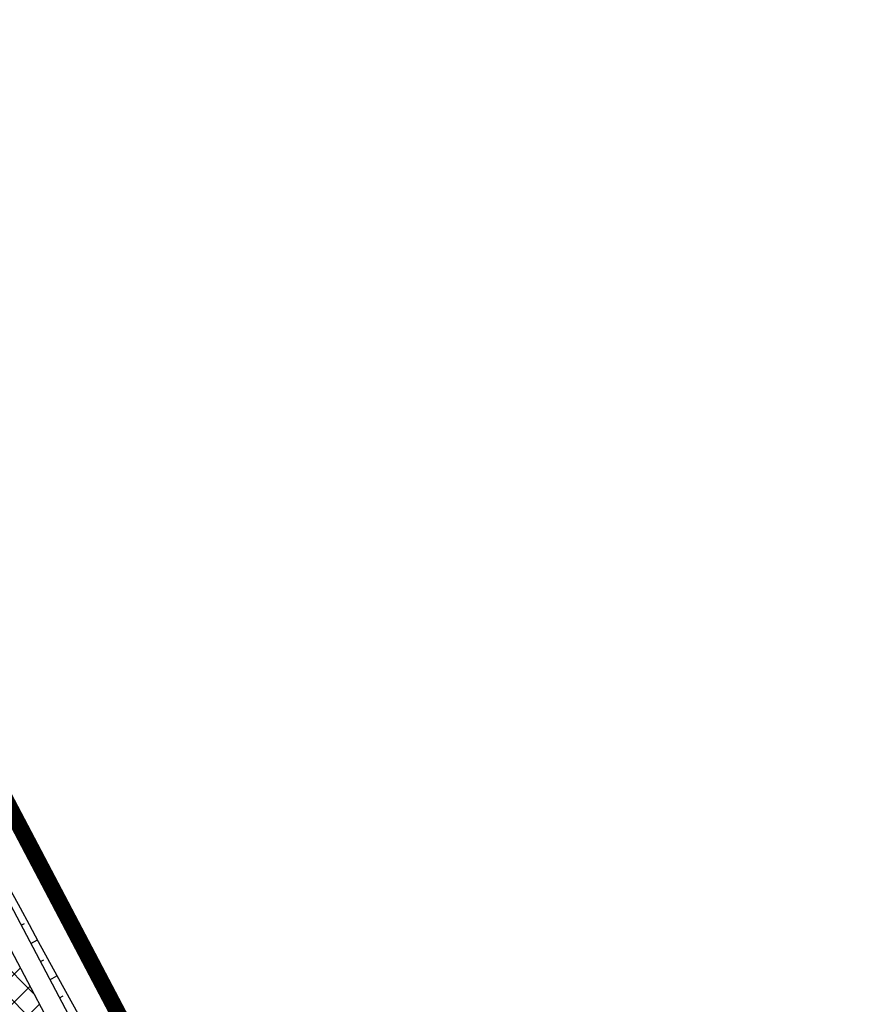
# Model space of a CAD drawing. Header units: metres. Extents: x 7529682 to 7533751, y 5721195 to 5727842.
# Tile 178 of 179: x 7529757 to 7529777, y 5727722 to 5727746. Entities that reach past the tile are written whole.
import ezdxf

# ---------------------------------------------------------------- set-up
doc = ezdxf.new("R2010")
doc.units = ezdxf.units.M
doc.linetypes.add('817-dzialki-09-05-04$0$HIDDEN', pattern=[0.375, 0.25, -0.125])
for name, color, linetype, lineweight, true_color in [('D-ewidencja-numery', 7, 'Continuous', 50, 0x40ff00), ('D-hatch-ciag-pieszo-rowerowy', 7, 'Continuous', 13, 0xff9f80), ('D-LR-etap-III', 7, '817-dzialki-09-05-04$0$HIDDEN', 50, 0x00008f)]:
    doc.layers.add(name, color=color, linetype=linetype, lineweight=lineweight, true_color=true_color)
doc.layers.add('D-obrzeża', color=2, linetype='Continuous', lineweight=30)
for name, color, linetype in [('D-pobocza', 60, 'Continuous'), ('D-skarpa', 2, 'Continuous'), ('D-skarpa-kreskowanie', 2, 'Continuous')]:
    doc.layers.add(name, color=color, linetype=linetype)

msp = doc.modelspace()

# ---------------------------------------------------------------- hatches: boundary and pattern name
at = {"layer": 'D-hatch-ciag-pieszo-rowerowy'}
h = msp.add_hatch(dxfattribs=at)
h.set_pattern_fill('ANSI37', color=256, scale=0.15, style=0)
h.set_pattern_definition([(45, (0, 0), (-0.3367596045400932, 0.3367596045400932), []), (135, (0, 0), (-0.3367596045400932, -0.3367596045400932), [])])
edge = h.paths.add_edge_path()
edge.add_line((7529794.958380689, 5727650.502753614), (7529776.018862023, 5727686.408104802))
edge.add_line((7529776.018862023, 5727686.408104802), (7529748.844146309, 5727737.804834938))
edge.add_line((7529748.844146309, 5727737.804834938), (7529744.118206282, 5727746.74085977))
edge.add_arc((7529726.438443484, 5727737.390673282), 19.99999999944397, 27.87274248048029, 44.29653356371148)
edge.add_line((7529740.753143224, 5727751.358112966), (7529739.549339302, 5727752.591845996))
edge.add_arc((7529753.864039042, 5727766.559285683), 20.00000000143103, 207.9018329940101, 224.2965335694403, ccw=False)
edge.add_line((7529736.189025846, 5727757.200123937), (7529717.234917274, 5727792.995436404))
edge.add_line((7529717.234917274, 5727792.995436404), (7529715.008102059, 5727791.858474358))
edge.add_line((7529715.008102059, 5727791.858474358), (7529734.148178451, 5727755.711956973))
edge.add_arc((7529751.823191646, 5727765.071118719), 20.00000000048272, 207.9018329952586, 224.2965335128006)
edge.add_line((7529737.508491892, 5727751.103679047), (7529738.711843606, 5727749.870409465))
edge.add_arc((7529724.397143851, 5727735.902969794), 20.00000000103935, 27.872755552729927, 44.29653350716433, ccw=False)
edge.add_line((7529742.076904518, 5727745.253160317), (7529746.632590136, 5727736.639065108))
edge.add_line((7529746.632590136, 5727736.639065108), (7529773.807632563, 5727685.241715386))
edge.add_line((7529773.807632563, 5727685.241715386), (7529792.751453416, 5727649.32820815))
edge.add_line((7529792.751453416, 5727649.32820815), (7529811.280610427, 5727614.820112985))
edge.add_line((7529811.280610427, 5727614.820112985), (7529836.65722672, 5727568.297035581))
edge.add_line((7529836.65722672, 5727568.297035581), (7529856.555421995, 5727531.254685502))
edge.add_line((7529856.555421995, 5727531.254685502), (7529859.535583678, 5727525.636840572))
edge.add_line((7529859.535583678, 5727525.636840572), (7529862.564623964, 5727525.261605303))
edge.add_line((7529862.564623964, 5727525.261605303), (7529858.760863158, 5727532.432000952))
edge.add_line((7529858.760863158, 5727532.432000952), (7529838.855794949, 5727569.487145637))
edge.add_line((7529838.855794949, 5727569.487145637), (7529813.479282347, 5727616.010032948))
edge.add_line((7529813.479282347, 5727616.010032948), (7529794.958380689, 5727650.502753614))

# ---------------------------------------------------------------- linework, layer by layer
at = {"layer": 'D-ewidencja-numery', "color": 12, "ltscale": 15, "true_color": 0xc70000}
msp.add_lwpolyline([(7529715.57331649, 5727792.967750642), (7529717.67971874, 5727794.024357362), (7529736.274870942, 5727758.647400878), (7529744.511003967, 5727750.406106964), (7529750.282568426, 5727738.549848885), (7529777.108510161, 5727687.569424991), (7529796.51537536, 5727651.329932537), (7529814.937945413, 5727616.793170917), (7529839.006722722, 5727572.303976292), (7529860.617626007, 5727532.509108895), (7529882.348967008, 5727491.504261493), (7529904.865139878, 5727449.096370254), (7529920.747384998, 5727418.884773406), (7529946.676504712, 5727368.547487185), (7529972.024701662, 5727320.573310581), (7529987.740014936, 5727290.153392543), (7529996.497385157, 5727273.661630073), (7530017.541471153, 5727234.202689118)], dxfattribs=at)
at = {"layer": 'D-LR-etap-III', "ltscale": 10, "flags": 128}
msp.add_lwpolyline([(7531750.474471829, 5723895.103125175, 0.4, 0.4, 0), (7531750.505, 5723895.13, 0.4, 0.4, 0), (7531682.71, 5724022.92, 0.4, 0.4, 0), (7531619.177023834, 5724147.203692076, 0.4, 0.4, 0), (7531592.308960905, 5724198.48863389, 0.4, 0.4, 0), (7531553.263875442, 5724272.918564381, 0.4, 0.4, 0), (7531504.019999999, 5724366.79, 0.4, 0.4, 0), (7531482.09, 5724407.62, 0.4, 0.4, 0), (7531412.350402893, 5724541.182759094, 0.4, 0.4, 0), (7531388.463669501, 5724586.929768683, 0.4, 0.4, 0), (7531345.12, 5724669.94, 0.4, 0.4, 0), (7531127.66, 5725081.67, 0.4, 0.4, 0), (7531059.253139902, 5725211.040795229, 0.4, 0.4, 0), (7531008.007244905, 5725307.953830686, 0.4, 0.4, 0), (7530964.181635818, 5725390.835555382, 0.4, 0.4, 0), (7530914.557354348, 5725484.683561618, 0.4, 0.4, 0), (7530865.243241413, 5725577.493975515, 0.4, 0.4, 0), (7530840.085257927, 5725624.058651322, 0.4, 0.4, 0), (7530802.559525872, 5725694.924584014, 0.4, 0.4, 0), (7530755.54, 5725787.51, 0.4, 0.4, 0), (7530708.717810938, 5725876.303221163, 0.4, 0.4, 0), (7530695.12, 5725902.09, 0.4, 0.4, 0), (7530642.91397006, 5726001.07839487, 0.4, 0.4, 0), (7530634.934723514, 5726016.146615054, 0.4, 0.4, 0), (7530610.820000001, 5726061.929999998, 0.4, 0.4, 0), (7530610.820000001, 5726061.929999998, 0.4, 0.4, 0), (7530607.21, 5726063.51, 0.4, 0.4, 0), (7530597.42, 5726080.68, 0.4, 0.4, 0), (7530591.16, 5726088.44, 0.4, 0.4, 0), (7530581.28, 5726107.21, 0.4, 0.4, 0), (7530571.29, 5726130.56, 0.4, 0.4, 0), (7530549.554994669, 5726171.527317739, 0.4, 0.4, 0), (7530531.014309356, 5726206.473807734, 0.4, 0.4, 0), (7530516.461208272, 5726236.016618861, 0.4, 0.4, 0), (7530500.798929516, 5726266.141265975, 0.4, 0.4, 0), (7530491.349999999, 5726283.94, 0.4, 0.4, 0), (7530482.4, 5726303.41, 0.4, 0.4, 0), (7530482.4, 5726303.41, 0.4, 0.4, 0), (7530450.41, 5726357.28, 0.4, 0.4, 0), (7530397.759396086, 5726458.499907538, 0.4, 0.4, 0), (7530334.707815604, 5726583.664702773, 0.4, 0.4, 0), (7530303.939274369, 5726645.167943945, 0.4, 0.4, 0), (7530300.509779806, 5726651.777515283, 0.4, 0.4, 0), (7530289.213532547, 5726671.966724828, 0.4, 0.4, 0), (7530281.54, 5726685.57, 0.4, 0.4, 0), (7530261.37085633, 5726724.163374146, 0.4, 0.4, 0), (7530254.03, 5726738.21, 0.4, 0.4, 0), (7530197.219999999, 5726845.06, 0.4, 0.4, 0), (7530194.71, 5726849.15, 0.4, 0.4, 0), (7530195.92, 5726850.75, 0.4, 0.4, 0), (7530170.546669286, 5726892.961489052, 0.4, 0.4, 0), (7530143.174718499, 5726945.065838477, 0.4, 0.4, 0), (7530105.059999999, 5727018.32, 0.4, 0.4, 0), (7530100.059999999, 5727027.16, 0.4, 0.4, 0), (7530062.318670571, 5727099.625398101, 0.4, 0.4, 0), (7530015.378537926, 5727189.420463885, 0.4, 0.4, 0), (7529983.207960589, 5727250.206596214, 0.4, 0.4, 0), (7529953.284293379, 5727306.74720398, 0.4, 0.4, 0), (7529900.67053443, 5727406.15903814, 0.4, 0.4, 0), (7529890.630239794, 5727425.131178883, 0.4, 0.4, 0), (7529875.155383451, 5727454.426350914, 0.4, 0.4, 0), (7529857.560096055, 5727487.787346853, 0.4, 0.4, 0), (7529835.194401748, 5727530.19312405, 0.4, 0.4, 0), (7529811.740544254, 5727574.662079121, 0.4, 0.4, 0), (7529792.101859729, 5727611.922638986, 0.4, 0.4, 0), (7529768.066117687, 5727657.469613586, 0.4, 0.4, 0), (7529755.210566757, 5727682.131373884, 0.4, 0.4, 0), (7529753.309999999, 5727681.13, 0.4, 0.4, 0), (7529739.21, 5727707.77, 0.4, 0.4, 0), (7529735.394745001, 5727711.251990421, 0.4, 0.4, 0), (7529725.42, 5727730.2, 0.4, 0.4, 0), (7529723.55, 5727729.88, 0.4, 0.4, 0), (7529695.566668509, 5727782.932080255, 0.4, 0.4, 0), (7529717.67971874, 5727794.024357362, 0.4, 0.4, 0), (7529736.274870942, 5727758.647400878, 0.4, 0.4, 0), (7529736.274870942, 5727758.647400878, 0.4, 0.4, 0), (7529744.511003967, 5727750.406106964, 0.4, 0.4, 0), (7529744.511003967, 5727750.406106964, 0.4, 0.4, 0), (7529750.282568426, 5727738.549848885, 0.4, 0.4, 0), (7529777.108510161, 5727687.569424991, 0.4, 0.4, 0), (7529796.51537536, 5727651.329932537, 0.4, 0.4, 0), (7529814.937945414, 5727616.793170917, 0.4, 0.4, 0), (7529839.006722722, 5727572.303976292, 0.4, 0.4, 0), (7529860.617626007, 5727532.509108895, 0.4, 0.4, 0), (7529882.348967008, 5727491.504261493, 0.4, 0.4, 0), (7529904.865139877, 5727449.096370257, 0.4, 0.4, 0), (7529920.747384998, 5727418.884773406, 0.4, 0.4, 0), (7529946.676504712, 5727368.547487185, 0.4, 0.4, 0), (7529972.024701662, 5727320.573310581, 0.4, 0.4, 0), (7529987.740014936, 5727290.153392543, 0.4, 0.4, 0), (7529996.497385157, 5727273.661630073, 0.4, 0.4, 0), (7530017.541471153, 5727234.202689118, 0.4, 0.4, 0), (7530033.053657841, 5727204.864166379, 0.4, 0.4, 0), (7530051.622983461, 5727170.222745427, 0.4, 0.4, 0), (7530069.276612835, 5727137.015751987, 0.4, 0.4, 0), (7530089.385386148, 5727097.533639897, 0.4, 0.4, 0), (7530109.712512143, 5727060.746615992, 0.4, 0.4, 0), (7530136.769722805, 5727011.640131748, 0.4, 0.4, 0), (7530162.446686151, 5726962.743777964, 0.4, 0.4, 0), (7530187.674104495, 5726916.992101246, 0.4, 0.4, 0), (7530207.820739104, 5726879.335323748, 0.4, 0.4, 0), (7530230.625609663, 5726834.518686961, 0.4, 0.4, 0), (7530262.288093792, 5726776.61832811, 0.4, 0.4, 0), (7530277.509672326, 5726760.213143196, 0.4, 0.4, 0), (7530286.036865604, 5726744.106684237, 0.4, 0.4, 0), (7530288.097472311, 5726735.884066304, 0.4, 0.4, 0), (7530290.393870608, 5726725.046963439, 0.4, 0.4, 0), (7530296.17664807, 5726713.582980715, 0.4, 0.4, 0), (7530302.726195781, 5726701.18226779, 0.4, 0.4, 0), (7530325.685047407, 5726657.466383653, 0.4, 0.4, 0), (7530343.243978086, 5726623.648592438, 0.4, 0.4, 0), (7530360.229820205, 5726591.746871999, 0.4, 0.4, 0), (7530383.20855044, 5726548.059469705, 0.4, 0.4, 0), (7530406.017875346, 5726503.605514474, 0.4, 0.4, 0), (7530427.464919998, 5726462.620289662, 0.4, 0.4, 0), (7530447.9278544, 5726424.388014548, 0.4, 0.4, 0), (7530471.126878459, 5726379.920667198, 0.4, 0.4, 0), (7530490.501003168, 5726343.033350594, 0.4, 0.4, 0), (7530509.499458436, 5726306.733076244, 0.4, 0.4, 0), (7530529.890269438, 5726267.244072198, 0.4, 0.4, 0), (7530543.852446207, 5726238.990319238, 0.4, 0.4, 0), (7530554.808897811, 5726218.943990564, 0.4, 0.4, 0), (7530559.027108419, 5726212.223286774, 0.4, 0.4, 0), (7530563.060988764, 5726206.409670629, 0.4, 0.4, 0), (7530566.93354971, 5726200.463543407, 0.4, 0.4, 0), (7530569.771022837, 5726194.901501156, 0.4, 0.4, 0), (7530571.47319415, 5726191.282350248, 0.4, 0.4, 0), (7530572.839142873, 5726188.024533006, 0.4, 0.4, 0), (7530575.295071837, 5726182.034664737, 0.4, 0.4, 0), (7530579.736851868, 5726173.306070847, 0.4, 0.4, 0), (7530583.3, 5726167.41, 0.4, 0.4, 0), (7530593.4, 5726163.33, 0.4, 0.4, 0), (7530598.618375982, 5726155.264489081, 0.4, 0.4, 0), (7530608.258304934, 5726140.497132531, 0.4, 0.4, 0), (7530603.269999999, 5726136.83, 0.4, 0.4, 0), (7530606.53, 5726131.84, 0.4, 0.4, 0), (7530604.239057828, 5726124.21679044, 0.4, 0.4, 0), (7530605.847136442, 5726121.630127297, 0.4, 0.4, 0), (7530608.971611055, 5726116.164124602, 0.4, 0.4, 0), (7530618.114293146, 5726097.791111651, 0.4, 0.4, 0), (7530651.213125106, 5726034.959524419, 0.4, 0.4, 0), (7530670.243741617, 5725998.61095082, 0.4, 0.4, 0), (7530698.075474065, 5725945.952624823, 0.4, 0.4, 0), (7530716.505955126, 5725911.3051464, 0.4, 0.4, 0), (7530735.223454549, 5725875.667401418, 0.4, 0.4, 0), (7530752.504235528, 5725842.154920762, 0.4, 0.4, 0), (7530778.310652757, 5725793.501254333, 0.4, 0.4, 0), (7530797.499961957, 5725756.381811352, 0.4, 0.4, 0), (7530812.518974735, 5725728.28874362, 0.4, 0.4, 0), (7530820.039295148, 5725713.160404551, 0.4, 0.4, 0), (7530822.422446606, 5725710.193574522, 0.4, 0.4, 0), (7530833.154893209, 5725688.800634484, 0.4, 0.4, 0), (7530849.629354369, 5725656.158601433, 0.4, 0.4, 0), (7530867.98290276, 5725621.963939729, 0.4, 0.4, 0), (7530872.629809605, 5725612.88760475, 0.4, 0.4, 0), (7530880.354488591, 5725597.594500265, 0.4, 0.4, 0), (7530883.839446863, 5725593.389159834, 0.4, 0.4, 0), (7530891.782113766, 5725587.763349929, 0.4, 0.4, 0), (7530895.038670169, 5725584.280746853, 0.4, 0.4, 0), (7530897.033644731, 5725580.941110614, 0.4, 0.4, 0), (7530900.951646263, 5725579.945856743, 0.4, 0.4, 0), (7530904.80970798, 5725571.977328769, 0.4, 0.4, 0), (7530903.682362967, 5725568.566434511, 0.4, 0.4, 0), (7530908.900614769, 5725558.844845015, 0.4, 0.4, 0), (7530910.252030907, 5725545.671606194, 0.4, 0.4, 0), (7530912.872986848, 5725538.645543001, 0.4, 0.4, 0), (7530945.278171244, 5725478.464284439, 0.4, 0.4, 0), (7530959.692318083, 5725450.24628822, 0.4, 0.4, 0), (7531002.82670893, 5725368.192370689, 0.4, 0.4, 0), (7531044.703532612, 5725290.314293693, 0.4, 0.4, 0), (7531064.098839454, 5725253.212562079, 0.4, 0.4, 0), (7531083.010253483, 5725216.677517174, 0.4, 0.4, 0), (7531113.013137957, 5725158.465613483, 0.4, 0.4, 0), (7531137.364304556, 5725113.07076138, 0.4, 0.4, 0), (7531150.830830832, 5725086.711759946, 0.4, 0.4, 0), (7531159.745663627, 5725076.640848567, 0.4, 0.4, 0), (7531166.309999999, 5725074.58, 0.4, 0.4, 0), (7531172.29, 5725062.58, 0.4, 0.4, 0), (7531170.589828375, 5725055.605912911, 0.4, 0.4, 0), (7531173.732823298, 5725044.080706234, 0.4, 0.4, 0), (7531215.342008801, 5724964.859648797, 0.4, 0.4, 0), (7531238.054496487, 5724921.684649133, 0.4, 0.4, 0), (7531262.389821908, 5724875.282876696, 0.4, 0.4, 0), (7531295.587160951, 5724811.265731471, 0.4, 0.4, 0), (7531348.487908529, 5724712.362812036, 0.4, 0.4, 0), (7531363.740817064, 5724682.68394264, 0.4, 0.4, 0), (7531366.986905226, 5724675.865317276, 0.4, 0.4, 0), (7531382.541261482, 5724646.110625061, 0.4, 0.4, 0), (7531401.299165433, 5724610.874551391, 0.4, 0.4, 0), (7531428.964837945, 5724558.862274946, 0.4, 0.4, 0), (7531449.111202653, 5724520.397801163, 0.4, 0.4, 0), (7531477.292992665, 5724465.831467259, 0.4, 0.4, 0), (7531500.996290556, 5724421.112506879, 0.4, 0.4, 0), (7531512.121834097, 5724400.549045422, 0.4, 0.4, 0), (7531513.78163794, 5724396.757451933, 0.4, 0.4, 0), (7531526.32, 5724379.39, 0.4, 0.4, 0), (7531566.783642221, 5724302.73628205, 0.4, 0.4, 0), (7531612.277141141, 5724225.610079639, 0.4, 0.4, 0), (7531620.492868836, 5724210.547642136, 0.4, 0.4, 0), (7531631.578040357, 5724196.257865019, 0.4, 0.4, 0), (7531653.484221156, 5724152.433527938, 0.4, 0.4, 0), (7531661.150970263, 5724128.493551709, 0.4, 0.4, 0), (7531673.881448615, 5724101.186377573, 0.4, 0.4, 0), (7531684.690667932, 5724081.184137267, 0.4, 0.4, 0), (7531699.212076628, 5724051.170357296, 0.4, 0.4, 0), (7531704.034088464, 5724040.583605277, 0.4, 0.4, 0), (7531704.034088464, 5724040.583605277, 0.4, 0.4, 0), (7531703.912935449, 5724037.170021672, 0.4, 0.4, 0), (7531736.419851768, 5723969.232086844, 0.4, 0.4, 0), (7531738.285051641, 5723967.699360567, 0.4, 0.4, 0), (7531742.180915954, 5723962.346428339, 0.4, 0.4, 0), (7531744.286141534, 5723958.615526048, 0.4, 0.4, 0), (7531755.393260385, 5723944.192617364, 0.4, 0.4, 0), (7531758.69, 5723936.76, 0.4, 0.4, 0), (7531780.08, 5723929.25, 0.4, 0.4, 0), (7531792.611989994, 5723906.337708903, 0.4, 0.4, 0), (7531792.611989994, 5723906.337708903, 0.4, 0.4, 0), (7531756.962094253, 5723883.055323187, 0.4, 0.4, 0), (7531750.46, 5723895.130000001, 0.4, 0.4, 0), (7531750.46, 5723895.130000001, 0, 0, 0)], format="xyseb", dxfattribs=at)
at = {"layer": 'D-obrzeża'}
msp.add_lwpolyline([(7529996.407793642, 5727271.050427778), (7529995.888253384, 5727272.039619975), (7529987.333471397, 5727287.899702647), (7529970.790697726, 5727319.397850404), (7529945.389643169, 5727367.318233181), (7529919.647431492, 5727417.711194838), (7529903.693489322, 5727447.920977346), (7529879.893539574, 5727492.595202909), (7529858.760863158, 5727532.432000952), (7529838.855794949, 5727569.487145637), (7529813.479282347, 5727616.010032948), (7529794.958380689, 5727650.502753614), (7529776.018862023, 5727686.408104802), (7529748.844146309, 5727737.804834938), (7529744.118204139, 5727746.740863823, 0.071785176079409), (7529740.753143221, 5727751.358112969), (7529739.549339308, 5727752.591845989, -0.07165764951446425), (7529736.189025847, 5727757.200123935), (7529717.234917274, 5727792.995436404)], format="xyb", dxfattribs=at)
at = {"layer": 'D-pobocza'}
msp.add_lwpolyline([(7529719.961875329, 5727788.913979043), (7529736.630901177, 5727757.434102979, 0.07165764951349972), (7529739.907206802, 5727752.941031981), (7529741.111010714, 5727751.707298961, -0.07178517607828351), (7529744.560198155, 5727746.974618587), (7529749.286140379, 5727738.0385896), (7529776.460881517, 5727686.641811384), (7529795.399766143, 5727650.737662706), (7529813.919016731, 5727616.24801694), (7529839.295508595, 5727569.725167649), (7529859.20195139, 5727532.667464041), (7529880.3350313, 5727492.82990538), (7529904.135199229, 5727448.155270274), (7529920.0911524, 5727417.941679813), (7529945.833189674, 5727367.549059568), (7529971.232917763, 5727319.631179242), (7529987.774848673, 5727288.134636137), (7529996.329628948, 5727272.274556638), (7529996.866410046, 5727271.252538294)], format="xyb", dxfattribs=at)
at = {"layer": 'D-skarpa', "linetype": 'Continuous'}
msp.add_lwpolyline([(7529745.210137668, 5727747.114275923), (7529746.194456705, 5727745.114691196), (7529746.776236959, 5727743.933456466), (7529747.615722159, 5727742.225110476), (7529748.404885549, 5727740.627522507), (7529749.61312964, 5727738.2116762), (7529750.658425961, 5727736.162897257, 0.01104495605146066), (7529757.543274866, 5727722.835508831), (7529759.965093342, 5727718.4601247), (7529762.307837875, 5727714.04293223), (7529764.676736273, 5727709.639567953), (7529767.041868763, 5727705.234212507, -0.004643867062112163), (7529776.295866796, 5727687.50359241)], format="xyb", dxfattribs=at)
at = {"layer": 'D-skarpa-kreskowanie', "linetype": 'Continuous'}
for p, q in [((7529756.677859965, 5727724.058306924, 107.8143381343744), (7529756.760414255, 5727724.101955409, 107.752079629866)), ((7529756.911566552, 5727723.616287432, 107.8162407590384), (7529757.078681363, 5727723.704645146, 107.6902107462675)), ((7529757.145273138, 5727723.174267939, 107.8181433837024), (7529757.229833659, 5727723.218977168, 107.7543718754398)), ((7529757.378979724, 5727722.732248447, 107.8200460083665), (7529757.550294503, 5727722.822826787, 107.690848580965)), ((7529757.61268631, 5727722.290228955, 107.8219486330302), (7529757.702581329, 5727722.337758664, 107.7541541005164))]:
    msp.add_line(p, q, dxfattribs=at)

doc.saveas('drawing.dxf')
